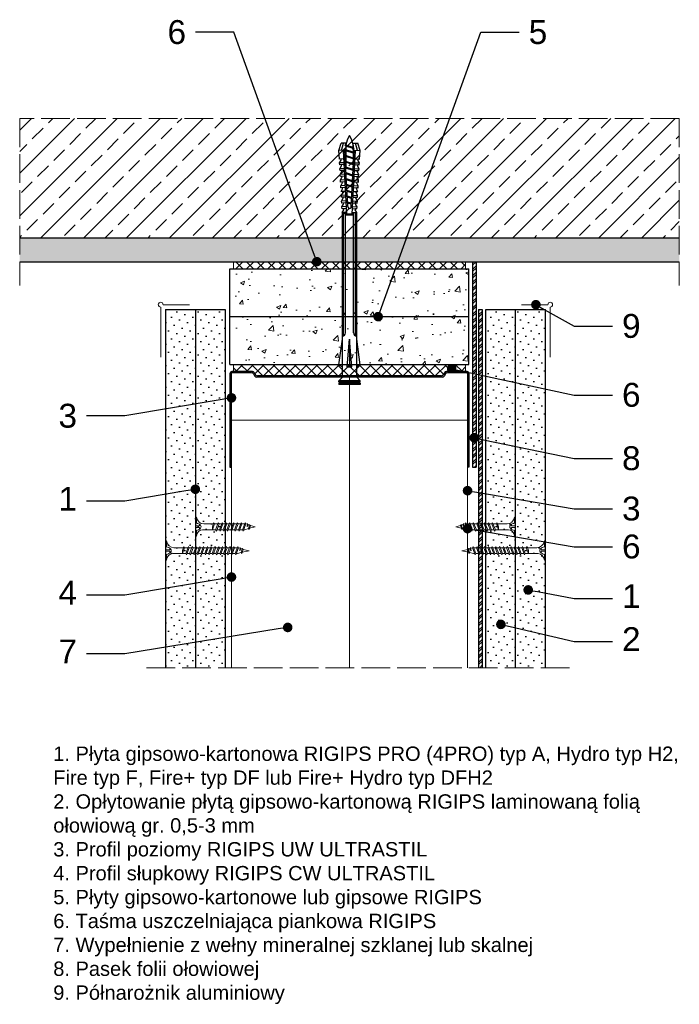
# Model space of a CAD drawing. Header units: millimetres. Extents: x 2791 to 3067, y 695 to 1107.
import ezdxf
from ezdxf import colors
from ezdxf.entities.mleader import LeaderData, LeaderLine
from ezdxf.math import Vec2, Vec3

# ---------------------------------------------------------------- set-up
doc = ezdxf.new("R2010")
doc.units = ezdxf.units.MM
doc.linetypes.add('ACAD_ISO02W100', pattern=[15, 12, -3])
for name, color, linetype, lineweight in [('_ISOVER WELNA', 7, 'BATTING', 9), ('_RIGIPS AKCESORIA', 7, 'Continuous', 18), ('_RIGIPS G-K', 7, 'Continuous', 25), ('_RIGIPS PROFIL', 7, 'Continuous', 18), ('KRESKOWANIE', 7, 'Continuous', 9), ('OPISY', 7, 'Continuous', 9), ('PRZERYWANA', 7, 'ACAD_ISO02W100', 9)]:
    doc.layers.add(name, color=color, linetype=linetype, lineweight=lineweight)
doc.styles.get("Standard").update_dxf_attribs({"font": 'arial.ttf'})
doc.linetypes.add('BATTING', pattern='A,0.00254,-2.54,[134,ltypeshp.shx,S=2.54,R=0,X=-2.54,Y=0],-5.08,[134,ltypeshp.shx,S=2.54,R=180,X=2.54,Y=0],-2.54', length=10.16254)
pattern_1 = [(225, (6.5, -23), (1.122532, -3.367596), [0, -3.175])]
pattern_2 = [(225, (-1.5, -23), (1.122532, -3.367596), [0, -3.175])]

# ---------------------------------------------------------------- blocks, each defined once
blk = doc.blocks.new('UW 100 ULTRASTIL')
h = blk.add_hatch()
h.set_pattern_fill('ANSI31', color=256, scale=0.5, style=0)
h.paths.add_polyline_path([(166.82, 2.35), (89.14, 2.35, 0.286951), (88.24, 1.79), (87.91, 1.11, -0.286951), (87.01, 0.55), (78.78, 0.55, -0.414214), (78.53, 0.8), (78.53, 40), (77.98, 40), (77.98, 0.8, 0.414214), (78.78, 0), (87.35, 0, 0.286951), (88.25, 0.56), (88.58, 1.24, -0.286951), (89.48, 1.8), (166.48, 1.8, -0.286951), (167.38, 1.24), (167.71, 0.56, 0.286951), (168.61, 0), (177.18, 0, 0.414214), (177.98, 0.8), (177.98, 40), (177.43, 40), (177.43, 0.8, -0.414214), (177.18, 0.55), (168.95, 0.55, -0.286951), (168.05, 1.11), (167.72, 1.79, 0.286951)])
for p, q in [((77.98, 0.8), (77.98, 40)), ((77.98, 40), (78.53, 40)), ((78.53, 0.8), (78.53, 40)), ((177.43, 0.8), (177.43, 40)), ((177.98, 40), (177.43, 40)), ((177.98, 0.8), (177.98, 40)), ((78.78, 0.55), (87.01, 0.55)), ((78.78, 0), (87.35, 0)), ((87.91, 1.11), (88.24, 1.79)), ((88.25, 0.56), (88.58, 1.24)), ((89.14, 2.35), (166.82, 2.35)), ((89.48, 1.8), (166.48, 1.8)), ((167.71, 0.56), (167.38, 1.24)), ((168.05, 1.11), (167.72, 1.79)), ((168.61, 0), (177.18, 0)), ((168.95, 0.55), (177.18, 0.55))]:
    blk.add_line(p, q)
for centre, radius, start, end in [((78.78, 0.8), 0.8, 180, 270), ((78.78, 0.8), 0.25, 180, 270), ((87.01, 1.55), 1, 270, 334.0435), ((87.35, 1), 1, 270, 334.0435), ((89.14, 1.35), 1, 90, 154.0435), ((89.48, 0.8), 1, 90, 154.0435), ((166.48, 0.8), 1, 25.9565, 90), ((166.82, 1.35), 1, 25.9565, 90), ((168.61, 1), 1, 205.9565, 270), ((168.95, 1.55), 1, 205.9565, 270), ((177.18, 0.8), 0.8, 270, 0), ((177.18, 0.8), 0.25, 270, 0)]:
    blk.add_arc(centre, radius, start, end)
blk = doc.blocks.new('TN 25')
at = {"layer": '_RIGIPS AKCESORIA'}
for p, q in [((0, -0.84), (0, 7.16)), ((0, 7.16), (0.46, 7.16)), ((0.46, 4.78), (0, 4.78)), ((0.46, 7.16), (0.46, 4.78)), ((1.77, 3.5), (1.77, 4.2)), ((3.02, 4.46), (8.47, 4.46)), ((7.12, 4.46), (7.12, 3.18)), ((8.03, 2.01), (7.12, 4.46)), ((8.47, 4.46), (8.79, 5)), ((9.61, 1.51), (8.47, 4.46)), ((8.79, 5), (9.93, 2.01)), ((9, 4.46), (10.1, 4.46)), ((10.1, 4.46), (10.41, 5)), ((11.23, 1.51), (10.1, 4.46)), ((10.41, 5), (11.56, 2.01)), ((10.62, 4.46), (11.67, 4.46)), ((11.67, 4.46), (11.99, 5)), ((12.81, 1.51), (11.67, 4.46)), ((11.99, 5), (13.14, 2.01)), ((12.2, 4.46), (13.21, 4.46)), ((13.21, 4.46), (13.52, 5)), ((14.34, 1.51), (13.21, 4.46)), ((13.52, 5), (14.67, 2.01)), ((13.73, 4.46), (14.8, 4.46)), ((14.8, 4.46), (15.12, 5)), ((15.94, 1.51), (14.8, 4.46)), ((15.12, 5), (16.26, 2.01)), ((15.33, 4.46), (16.42, 4.46)), ((16.42, 4.46), (16.73, 5)), ((17.55, 1.51), (16.42, 4.46)), ((16.73, 5), (17.88, 2.01)), ((16.94, 4.46), (17.99, 4.46)), ((17.99, 4.46), (18.31, 5)), ((19.13, 1.51), (17.99, 4.46)), ((18.31, 5), (19.45, 2.01)), ((18.52, 4.46), (19.68, 4.46)), ((19.68, 4.46), (20, 5)), ((20.82, 1.51), (19.68, 4.46)), ((20, 5), (21.14, 2.01)), ((20.21, 4.46), (20.7, 4.46)), ((20.7, 4.46), (22.28, 3.98)), ((22.28, 3.98), (22.56, 4.37)), ((22.56, 4.37), (23.03, 2.71)), ((0, 3.5), (1.77, 3.5)), ((0, 2.83), (1.77, 2.83)), ((0.46, 1.64), (0, 1.64)), ((0.46, -0.84), (0.46, 1.64)), ((1.77, 2.83), (1.77, 2.18)), ((7.49, 2.01), (3.55, 2.01)), ((7.12, 3.18), (7.65, 1.53)), ((7.65, 1.53), (8.03, 2.01)), ((9.41, 2.01), (8.03, 2.01)), ((9.93, 2.01), (9.61, 1.51)), ((11.04, 2.01), (9.93, 2.01)), ((11.56, 2.01), (11.23, 1.51)), ((12.61, 2.01), (11.56, 2.01)), ((13.14, 2.01), (12.81, 1.51)), ((14.15, 2.01), (13.14, 2.01)), ((14.67, 2.01), (14.34, 1.51)), ((15.74, 2.01), (14.67, 2.01)), ((16.26, 2.01), (15.94, 1.51)), ((17.36, 2.01), (16.26, 2.01)), ((17.88, 2.01), (17.55, 1.51)), ((18.93, 2.01), (17.88, 2.01)), ((19.45, 2.01), (19.13, 1.51)), ((19.45, 2.01), (20.62, 2.01)), ((21.14, 2.01), (20.82, 1.51)), ((21.14, 2.01), (21.81, 2.12)), ((21.85, 1.83), (21.67, 3.28)), ((21.67, 3.28), (22.14, 2.4)), ((22.14, 2.4), (21.85, 1.83)), ((22.7, 2.36), (22.14, 2.4)), ((22.7, 2.36), (22.28, 3.98)), ((23.03, 2.71), (22.7, 2.36)), ((22.71, 3.85), (25, 3.24)), ((25, 3.24), (23.03, 2.71)), ((0, -0.84), (0.46, -0.84))]:
    blk.add_line(p, q, dxfattribs=at)
for centre, major_axis, ratio, start_param, end_param in [((3.09, 7.67), (0.17, 3.2), 0.826134, 1.773653, 3.180586), ((-0.04, 0.9), (0, 3.93), 0.848176, -0.720942, -0.151112), ((3.37, -1.57), (0.28, 3.57), 0.832181, 0.035984, 1.430787), ((-2.73, 15.91), (0, 14.76), 0.848176, 3.399396, 3.475072), ((0.59, 4.62), (0, 2.81), 0.848176, 3.475072, 3.862535), ((1.66, 3.18), (0, 0.895), 0.848176, -1.552777, -0.720942), ((1.66, 3.18), (0, 0.895), 0.848176, 3.862535, 4.730408)]:
    blk.add_ellipse(centre, major_axis=major_axis, ratio=ratio, start_param=start_param, end_param=end_param, dxfattribs=at)
blk = doc.blocks.new('TN 35')
at = {"layer": '_RIGIPS AKCESORIA'}
for p, q in [((0, -0.84), (0, 7.16)), ((0, 7.16), (0.46, 7.16)), ((0.46, 4.78), (0, 4.78)), ((0.46, 7.16), (0.46, 4.78)), ((1.77, 3.5), (1.77, 4.2)), ((3.02, 4.46), (8.47, 4.46)), ((7.12, 4.46), (7.12, 3.18)), ((8.03, 2.01), (7.12, 4.46)), ((8.47, 4.46), (8.79, 5)), ((9.61, 1.51), (8.47, 4.46)), ((8.79, 5), (9.93, 2.01)), ((9, 4.46), (10.1, 4.46)), ((10.1, 4.46), (10.41, 5)), ((11.23, 1.51), (10.1, 4.46)), ((10.41, 5), (11.56, 2.01)), ((10.62, 4.46), (11.67, 4.46)), ((11.67, 4.46), (11.99, 5)), ((12.81, 1.51), (11.67, 4.46)), ((11.99, 5), (13.14, 2.01)), ((12.2, 4.46), (13.21, 4.46)), ((13.21, 4.46), (13.52, 5)), ((14.34, 1.51), (13.21, 4.46)), ((13.52, 5), (14.67, 2.01)), ((13.73, 4.46), (14.8, 4.46)), ((14.8, 4.46), (15.12, 5)), ((15.94, 1.51), (14.8, 4.46)), ((15.12, 5), (16.26, 2.01)), ((15.33, 4.46), (16.42, 4.46)), ((16.42, 4.46), (16.73, 5)), ((17.55, 1.51), (16.42, 4.46)), ((16.73, 5), (17.88, 2.01)), ((16.94, 4.46), (17.99, 4.46)), ((17.99, 4.46), (18.31, 5)), ((19.13, 1.51), (17.99, 4.46)), ((18.31, 5), (19.45, 2.01)), ((18.52, 4.46), (19.57, 4.46)), ((19.57, 4.46), (19.88, 5)), ((20.7, 1.51), (19.57, 4.46)), ((19.88, 5), (21.03, 2.01)), ((20.09, 4.46), (21.14, 4.46)), ((21.14, 4.46), (21.46, 5)), ((22.28, 1.51), (21.14, 4.46)), ((21.46, 5), (22.6, 2.01)), ((21.67, 4.46), (22.72, 4.46)), ((22.72, 4.46), (23.03, 5)), ((23.85, 1.51), (22.72, 4.46)), ((23.03, 5), (24.18, 2.01)), ((23.24, 4.46), (24.29, 4.46)), ((24.29, 4.46), (24.61, 5)), ((25.43, 1.51), (24.29, 4.46)), ((24.61, 5), (25.75, 2.01)), ((24.81, 4.46), (25.87, 4.46)), ((25.87, 4.46), (26.18, 5)), ((27, 1.51), (25.87, 4.46)), ((26.18, 5), (27.33, 2.01)), ((26.39, 4.46), (27.44, 4.46)), ((27.44, 4.46), (27.76, 5)), ((28.58, 1.51), (27.44, 4.46)), ((27.76, 5), (28.9, 2.01)), ((27.96, 4.46), (29.13, 4.46)), ((29.13, 4.46), (29.45, 5)), ((30.27, 1.51), (29.13, 4.46)), ((29.45, 5), (30.59, 2.01)), ((29.65, 4.46), (30.15, 4.46)), ((30.15, 4.46), (31.73, 3.98)), ((31.73, 3.98), (32.01, 4.37)), ((32.01, 4.37), (32.48, 2.71)), ((0, 3.5), (1.77, 3.5)), ((0, 2.83), (1.77, 2.83)), ((0.46, 1.64), (0, 1.64)), ((0.46, -0.84), (0.46, 1.64)), ((1.77, 2.83), (1.77, 2.18)), ((7.49, 2.01), (3.55, 2.01)), ((7.12, 3.18), (7.65, 1.53)), ((7.65, 1.53), (8.03, 2.01)), ((9.41, 2.01), (8.03, 2.01)), ((9.93, 2.01), (9.61, 1.51)), ((11.04, 2.01), (9.93, 2.01)), ((11.56, 2.01), (11.23, 1.51)), ((12.61, 2.01), (11.56, 2.01)), ((13.14, 2.01), (12.81, 1.51)), ((14.15, 2.01), (13.14, 2.01)), ((14.67, 2.01), (14.34, 1.51)), ((15.74, 2.01), (14.67, 2.01)), ((16.26, 2.01), (15.94, 1.51)), ((17.36, 2.01), (16.26, 2.01)), ((17.88, 2.01), (17.55, 1.51)), ((18.93, 2.01), (17.84, 2.01)), ((19.45, 2.01), (19.13, 1.51)), ((20.51, 2.01), (19.41, 2.01)), ((21.03, 2.01), (20.7, 1.51)), ((22.08, 2.01), (20.99, 2.01)), ((22.6, 2.01), (22.28, 1.51)), ((23.66, 2.01), (22.56, 2.01)), ((24.18, 2.01), (23.85, 1.51)), ((25.23, 2.01), (24.14, 2.01)), ((25.75, 2.01), (25.43, 1.51)), ((26.81, 2.01), (25.71, 2.01)), ((27.33, 2.01), (27, 1.51)), ((28.38, 2.01), (27.33, 2.01)), ((28.9, 2.01), (28.58, 1.51)), ((28.9, 2.01), (30.07, 2.01)), ((30.59, 2.01), (30.27, 1.51)), ((30.59, 2.01), (31.26, 2.12)), ((31.3, 1.83), (31.12, 3.28)), ((31.12, 3.28), (31.59, 2.4)), ((31.59, 2.4), (31.3, 1.83)), ((32.15, 2.36), (31.59, 2.4)), ((32.15, 2.36), (31.73, 3.98)), ((32.48, 2.71), (32.15, 2.36)), ((32.16, 3.85), (35, 3.24)), ((35, 3.24), (32.48, 2.71)), ((0, -0.84), (0.46, -0.84))]:
    blk.add_line(p, q, dxfattribs=at)
for centre, major_axis, ratio, start_param, end_param in [((3.09, 7.67), (0.17, 3.2), 0.826134, 1.773653, 3.180586), ((-0.04, 0.9), (0, 3.93), 0.848176, -0.720942, -0.151112), ((3.37, -1.57), (0.28, 3.57), 0.832181, 0.035984, 1.430787), ((-2.73, 15.91), (0, 14.76), 0.848176, 3.399396, 3.475072), ((0.59, 4.62), (0, 2.81), 0.848176, 3.475072, 3.862535), ((1.66, 3.18), (0, 0.895), 0.848176, -1.552777, -0.720942), ((1.66, 3.18), (0, 0.895), 0.848176, 3.862535, 4.730408)]:
    blk.add_ellipse(centre, major_axis=major_axis, ratio=ratio, start_param=start_param, end_param=end_param, dxfattribs=at)
blk = doc.blocks.new('kolek rozprezny komplet 100')
for p, q in [((350.66, 165.93), (350.76, 167.83)), ((353.15, 165.8), (350.66, 165.93)), ((353.75, 167.67), (350.71, 166.88)), ((353.81, 168.77), (350.76, 167.83)), ((351.53, 165.88), (352.53, 165.88)), ((352.53, 165.88), (351.53, 162.88)), ((352.53, 165.88), (351.93, 162.88)), ((352.93, 165.88), (351.93, 162.88)), ((352.53, 165.88), (352.9, 166.38)), ((352.93, 165.88), (352.9, 166.38)), ((352.93, 165.88), (354.53, 165.88)), ((354.53, 165.88), (353.53, 162.88)), ((353.68, 166.27), (353.81, 168.77)), ((377.24, 165.04), (353.68, 166.27)), ((380.47, 165.47), (353.71, 166.87)), ((357.41, 168.58), (353.81, 168.77)), ((354.53, 165.88), (353.93, 162.88)), ((354.93, 165.88), (353.93, 162.88)), ((354.53, 165.88), (354.78, 166.21)), ((354.93, 165.88), (354.91, 166.21)), ((354.93, 165.88), (356.93, 165.88)), ((356.93, 165.88), (355.93, 162.88)), ((356.93, 165.88), (356.33, 162.88)), ((357.33, 165.88), (356.33, 162.88)), ((356.93, 165.88), (357.09, 166.09)), ((357.31, 166.68), (357.41, 168.58)), ((357.33, 165.88), (357.32, 166.08)), ((357.33, 165.88), (359.33, 165.88)), ((357.67, 166.06), (357.71, 166.66)), ((359, 168.5), (357.82, 167.89)), ((359.33, 165.88), (358.33, 162.88)), ((358.47, 166.02), (358.5, 166.62)), ((359.33, 165.88), (358.73, 162.88)), ((359.73, 165.88), (358.73, 162.88)), ((358.9, 166.6), (359, 168.5)), ((359.8, 168.45), (359, 168.5)), ((359.33, 165.88), (359.4, 165.97)), ((359.7, 166.56), (359.8, 168.45)), ((359.73, 165.88), (359.73, 165.95)), ((359.73, 165.88), (361.24, 165.88)), ((360.07, 165.94), (360.1, 166.54)), ((361.4, 168.37), (360.22, 167.77)), ((361.72, 165.85), (360.73, 162.88)), ((360.87, 165.89), (360.9, 166.49)), ((361.73, 165.85), (361.13, 162.88)), ((362.12, 165.83), (361.13, 162.88)), ((361.3, 166.47), (361.4, 168.37)), ((362.2, 168.33), (361.4, 168.37)), ((362.1, 166.43), (362.2, 168.33)), ((362.47, 165.81), (362.5, 166.41)), ((363.8, 168.24), (362.61, 167.64)), ((364.08, 165.73), (363.17, 162.98)), ((363.27, 165.77), (363.3, 166.37)), ((364.1, 165.73), (363.56, 163)), ((364.48, 165.71), (363.57, 163)), ((363.7, 166.35), (363.8, 168.24)), ((364.6, 168.2), (363.8, 168.24)), ((364.5, 166.31), (364.6, 168.2)), ((364.86, 165.69), (364.9, 166.28)), ((366.19, 168.12), (365.01, 167.52)), ((366.44, 165.6), (365.61, 163.1)), ((365.66, 165.64), (365.69, 166.24)), ((366.48, 165.6), (365.98, 163.12)), ((366.84, 165.58), (366.02, 163.13)), ((366.09, 166.22), (366.19, 168.12)), ((366.99, 168.08), (366.19, 168.12)), ((366.89, 166.18), (366.99, 168.08)), ((367.26, 165.56), (367.29, 166.16)), ((368.59, 167.99), (367.41, 167.39)), ((368.8, 165.48), (368.05, 163.23)), ((368.06, 165.52), (368.09, 166.12)), ((368.85, 165.48), (368.41, 163.25)), ((369.19, 165.46), (368.46, 163.25)), ((368.49, 166.1), (368.59, 167.99)), ((369.39, 167.95), (368.59, 167.99)), ((369.29, 166.05), (369.39, 167.95)), ((369.66, 165.43), (369.69, 166.03)), ((370.99, 167.87), (369.8, 167.26)), ((370.46, 165.39), (370.49, 165.99)), ((371.16, 165.36), (370.49, 163.36)), ((371.23, 165.35), (370.83, 163.38)), ((370.89, 165.97), (370.99, 167.87)), ((371.55, 165.33), (370.9, 163.38)), ((372.59, 167.78), (371.4, 167.18)), ((372.05, 165.31), (372.09, 165.91)), ((372.49, 165.89), (372.59, 167.78)), ((373.38, 167.74), (372.59, 167.78)), ((372.85, 165.27), (372.89, 165.87)), ((373.52, 165.23), (372.94, 163.49)), ((373.6, 165.23), (373.26, 163.51)), ((373.28, 165.84), (373.38, 167.74)), ((373.91, 165.21), (373.34, 163.51)), ((374.98, 167.66), (373.8, 167.06)), ((374.45, 165.18), (374.48, 165.78)), ((374.88, 165.76), (374.98, 167.66)), ((375.78, 167.62), (374.98, 167.66)), ((375.25, 165.14), (375.28, 165.74)), ((375.88, 165.11), (375.38, 163.62)), ((375.68, 165.72), (375.78, 167.62)), ((375.98, 165.1), (375.68, 163.63)), ((376.27, 165.09), (375.79, 163.64)), ((377.38, 167.53), (376.2, 166.93)), ((377.28, 165.64), (377.38, 167.53)), ((378.18, 167.49), (377.38, 167.53)), ((378.08, 165.59), (378.18, 167.49)), ((379.78, 167.41), (378.59, 166.8)), ((379.68, 165.51), (379.78, 167.41)), ((430.17, 166.07), (379.71, 166.07)), ((431.37, 166.87), (379.75, 166.87)), ((448.67, 167.37), (379.77, 167.37)), ((380.47, 166.07), (380.47, 162.67)), ((380.67, 166.07), (380.67, 162.67)), ((380.87, 166.07), (380.87, 162.67)), ((443.47, 168.87), (432.8, 167.37)), ((444.34, 165.28), (432.8, 164.37)), ((443.47, 167.37), (443.47, 168.87)), ((443.47, 168.87), (444.34, 167.37)), ((444.34, 165.28), (443.47, 164.37)), ((444.34, 163.45), (444.34, 165.28)), ((450.17, 168.87), (448.67, 167.37)), ((448.67, 167.37), (448.67, 161.37)), ((450.17, 168.87), (450.17, 159.87)), ((450.67, 168.87), (450.17, 168.87)), ((450.67, 168.87), (450.67, 159.87)), ((450.67, 168.27), (451.17, 168.87)), ((451.17, 168.87), (451.67, 168.87)), ((451.17, 168.87), (451.17, 159.87)), ((451.67, 168.87), (451.67, 159.87)), ((353.15, 162.94), (350.66, 162.81)), ((350.66, 162.81), (350.76, 160.91)), ((353.75, 161.07), (350.71, 161.86)), ((353.81, 159.97), (350.76, 160.91)), ((351.53, 162.88), (351.57, 162.38)), ((351.57, 162.38), (351.93, 162.88)), ((351.93, 162.88), (353.53, 162.88)), ((353.53, 162.88), (353.56, 162.47)), ((353.64, 162.48), (353.93, 162.88)), ((377.24, 163.7), (353.68, 162.46)), ((353.68, 162.46), (353.81, 159.97)), ((380.47, 163.27), (353.71, 161.87)), ((353.93, 162.88), (355.93, 162.88)), ((355.93, 162.88), (355.95, 162.6)), ((356.14, 162.61), (356.33, 162.88)), ((356.33, 162.88), (358.33, 162.88)), ((357.31, 162.05), (357.41, 160.16)), ((357.67, 162.67), (357.71, 162.07)), ((359, 160.24), (357.82, 160.84)), ((358.33, 162.88), (358.34, 162.72)), ((358.47, 162.72), (358.5, 162.12)), ((358.63, 162.74), (358.73, 162.88)), ((358.73, 162.88), (360.73, 162.88)), ((358.9, 162.14), (359, 160.24)), ((359.7, 162.18), (359.8, 160.28)), ((360.07, 162.8), (360.1, 162.2)), ((361.4, 160.37), (360.22, 160.97)), ((360.73, 162.88), (360.73, 162.85)), ((360.87, 162.84), (360.9, 162.24)), ((361.13, 162.88), (361.24, 162.88)), ((361.13, 162.87), (361.13, 162.88)), ((361.3, 162.26), (361.4, 160.37)), ((362.1, 162.3), (362.2, 160.41)), ((362.47, 162.93), (362.5, 162.33)), ((363.8, 160.49), (362.61, 161.09)), ((363.27, 162.97), (363.3, 162.37)), ((363.7, 162.39), (363.8, 160.49)), ((364.5, 162.43), (364.6, 160.53)), ((364.86, 163.05), (364.9, 162.45)), ((366.19, 160.62), (365.01, 161.22)), ((365.66, 163.09), (365.69, 162.49)), ((366.09, 162.51), (366.19, 160.62)), ((366.89, 162.56), (366.99, 160.66)), ((367.26, 163.18), (367.29, 162.58)), ((368.59, 160.74), (367.41, 161.35)), ((368.06, 163.22), (368.09, 162.62)), ((368.49, 162.64), (368.59, 160.74)), ((369.39, 160.78), (368.59, 160.74)), ((369.29, 162.68), (369.39, 160.78)), ((369.66, 163.3), (369.69, 162.7)), ((370.99, 160.87), (369.8, 161.47)), ((370.46, 163.34), (370.49, 162.74)), ((370.89, 162.77), (370.99, 160.87)), ((372.59, 160.95), (371.4, 161.55)), ((372.05, 163.43), (372.09, 162.83)), ((372.49, 162.85), (372.59, 160.95)), ((373.38, 160.99), (372.59, 160.95)), ((372.85, 163.47), (372.89, 162.87)), ((373.28, 162.89), (373.38, 160.99)), ((374.98, 161.08), (373.8, 161.68)), ((374.45, 163.55), (374.48, 162.95)), ((374.88, 162.97), (374.98, 161.08)), ((375.78, 161.12), (374.98, 161.08)), ((375.25, 163.59), (375.28, 163)), ((375.68, 163.02), (375.78, 161.12)), ((377.38, 161.2), (376.2, 161.81)), ((377.28, 163.1), (377.38, 161.2)), ((378.18, 161.24), (377.38, 161.2)), ((378.08, 164.5), (377.86, 163.87)), ((378.08, 163.14), (378.18, 161.24)), ((379.78, 161.33), (378.59, 161.93)), ((379.68, 163.23), (379.78, 161.33)), ((430.17, 162.67), (379.71, 162.67)), ((431.37, 161.87), (379.75, 161.87)), ((448.67, 161.37), (379.77, 161.37)), ((432.8, 164.37), (443.47, 164.37)), ((444.34, 163.45), (432.8, 164.37)), ((443.47, 159.87), (432.8, 161.37)), ((444.34, 163.45), (443.47, 164.37)), ((443.47, 161.37), (443.47, 159.87)), ((443.47, 159.87), (444.34, 161.37)), ((450.17, 159.87), (448.67, 161.37)), ((357.41, 160.16), (353.81, 159.97)), ((359.8, 160.28), (359, 160.24)), ((362.2, 160.41), (361.4, 160.37)), ((364.6, 160.53), (363.8, 160.49)), ((366.99, 160.66), (366.19, 160.62)), ((450.67, 159.87), (450.17, 159.87)), ((450.67, 160.47), (451.17, 159.87)), ((451.17, 159.87), (451.67, 159.87))]:
    blk.add_line(p, q)
for centre, radius, start, end in [((353.27, 155.16), 10.85, 99.2038, 121.9083), ((353.65, 165.77), 0.5, 87, 177), ((357.68, 168.16), 0.3, 177, 297), ((360.08, 168.03), 0.3, 177, 297), ((362.48, 167.91), 0.3, 177, 297), ((364.87, 167.78), 0.3, 177, 297), ((367.27, 167.66), 0.3, 177, 297), ((369.67, 167.53), 0.3, 177, 297), ((371.27, 167.45), 0.3, 177, 297), ((373.66, 167.32), 0.3, 177, 297), ((376.06, 167.2), 0.3, 177, 297), ((377.41, 164.38), 0.682, 255.8604, 104.1386), ((378.46, 167.07), 0.3, 177, 297), ((422.67, 165.87), 1, 90, 168.463), ((430.17, 167.37), 1.3, 270, 0), ((353.27, 173.59), 10.85, 238.0917, 260.7962), ((353.65, 162.96), 0.5, 183, 273), ((357.68, 160.58), 0.3, 63, 183), ((360.08, 160.7), 0.3, 63, 183), ((362.48, 160.83), 0.3, 63, 183), ((364.87, 160.95), 0.3, 63, 183), ((367.27, 161.08), 0.3, 63, 183), ((369.67, 161.2), 0.3, 63, 183), ((371.27, 161.29), 0.3, 63, 183), ((373.66, 161.41), 0.3, 63, 183), ((376.06, 161.54), 0.3, 63, 183), ((378.46, 161.66), 0.3, 63, 183), ((422.67, 162.87), 1, 191.537, 270), ((430.17, 161.37), 1.3, 0, 90)]:
    blk.add_arc(centre, radius, start, end)
blk = doc.blocks.new('polnaroznik')
at = {"layer": '_RIGIPS AKCESORIA'}
for p, q in [((429.5, 44.15), (429.5, 55.15)), ((430.5, 56.15), (451.5, 56.15))]:
    blk.add_line(p, q, dxfattribs=at)
blk.add_arc((429.5, 56.15), 1, 0, 270, dxfattribs=at)
blk = doc.blocks.new('_Dot')
at = {"color": 0, "linetype": 'ByBlock', "lineweight": -2}
blk.add_line((-0.5, 0), (-1, 0), dxfattribs=at)
at = {"color": 0, "linetype": 'ByBlock', "const_width": 0.5}
blk.add_lwpolyline([(-0.25, 0, 1), (0.25, 0, 1)], format="xyb", close=True, dxfattribs=at)

msp = doc.modelspace()

# ---------------------------------------------------------------- hatches: boundary and pattern name
at = {"layer": '_RIGIPS G-K'}
h = msp.add_hatch(dxfattribs=at)
h.set_pattern_fill('DOTS', color=256, scale=2, angle=225, style=0)
h.set_pattern_definition(pattern_2)
h.paths.add_polyline_path([(2851.77, 836.07), (2864.27, 836.07), (2864.27, 986.07), (2851.77, 986.07)])
h = msp.add_hatch(dxfattribs=at)
h.set_pattern_fill('DOTS', color=256, scale=2, angle=225, style=0)
h.set_pattern_definition(pattern_2)
h.paths.add_polyline_path([(2864.27, 836.07), (2876.77, 836.07), (2876.77, 986.07), (2864.27, 986.07)])
h = msp.add_hatch(dxfattribs=at)
h.set_pattern_fill('DOTS', color=256, scale=2, angle=225, style=0)
h.set_pattern_definition(pattern_1)
h.paths.add_polyline_path([(2985.77, 836.07), (2998.27, 836.07), (2998.27, 986.07), (2985.77, 986.07)])
h = msp.add_hatch(dxfattribs=at)
h.set_pattern_fill('DOTS', color=256, scale=2, angle=225, style=0)
h.set_pattern_definition(pattern_1)
h.paths.add_polyline_path([(2998.27, 836.07), (3010.77, 836.07), (3010.77, 986.07), (2998.27, 986.07)])
at = {"layer": 'KRESKOWANIE'}
h = msp.add_hatch(dxfattribs=at)
h.set_pattern_fill('ANSI33', color=256, scale=2, angle=180, style=0)
h.set_pattern_definition([(225, (652, 4e-12), (8.980256, -8.980256), []), (225, (643.02, 4e-12), (8.980256, -8.980256), [6.35, -3.175])])
h.paths.add_polyline_path([(3066.77, 1066.07), (2790.77, 1066.07), (2790.77, 1016.07), (3066.77, 1016.07)])
h = msp.add_hatch(dxfattribs=at)
h.set_pattern_fill('AR-SAND', color=256, scale=0.1, style=0)
h.set_pattern_definition([(37.5, (326, -308.061), (-0.160003, 4.8941324), [0, -3.8608, 0, -4.318, 0, -4.1275]), (7.5, (326, -308.061), (4.495233, 7.168251), [0, -2.0828, 0, -3.4798, 0, -1.3335]), (327.5, (322.876, -308.061), (7.909924, 0.014372), [0, -1.27, 0, -4.572, 0, -5.969]), (317.5, (322.876, -308.061), (7.635565, 2.229293), [0, -0.635, 0, -2.9972, 0, -3.429])])
h.paths.add_polyline_path([(3066.77, 1016.07), (2790.77, 1016.07), (2790.77, 1006.07), (3066.77, 1006.07)])
h = msp.add_hatch(dxfattribs=at)
h.set_pattern_fill('ANSI37', color=256, angle=270, style=0)
h.set_pattern_definition([(315, (0, -311.061), (2.245064, 2.245064), []), (45, (0, -311.061), (-2.245064, 2.245064), [])])
h.paths.add_polyline_path([(2977.37, 1006.07), (2880.17, 1006.07), (2880.17, 1003.07), (2977.37, 1003.07)])
h = msp.add_hatch(dxfattribs=at)
h.set_pattern_fill('ANSI32', color=256, scale=0.2, style=0)
h.paths.add_polyline_path([(2981.77, 1006.07), (2980.27, 1006.07), (2980.27, 920.07), (2981.77, 920.07)])
h = msp.add_hatch(dxfattribs=at)
h.set_pattern_fill('AR-CONC', color=256, scale=0.1, style=0)
h.paths.add_polyline_path([(2978.77, 1003.07), (2878.77, 1003.07), (2878.77, 983.07), (2978.77, 983.07)])
h = msp.add_hatch(dxfattribs=at)
h.set_pattern_fill('ANSI32', color=256, scale=0.2, style=0)
h.paths.add_polyline_path([(2984.27, 986.07), (2982.77, 986.07), (2982.77, 836.07), (2984.27, 836.07)])
h = msp.add_hatch(dxfattribs=at)
h.set_pattern_fill('AR-CONC', color=256, scale=0.1, style=0)
h.paths.add_polyline_path([(2978.77, 983.07), (2878.77, 983.07), (2878.77, 963.07), (2978.77, 963.07)])
h = msp.add_hatch(dxfattribs=at)
h.set_pattern_fill('ANSI37', color=256, angle=270, style=0)
h.set_pattern_definition([(315, (4879.5498, 2397.1966), (2.245064, 2.245064), []), (45, (4879.5498, 2397.1966), (-2.245064, 2.245064), [])])
h.paths.add_polyline_path([(2889.05, 959.51), (2889.38, 958.83, 0.286951), (2890.28, 958.27), (2967.27, 958.27, 0.286951), (2968.17, 958.83), (2968.5, 959.51, -0.286951), (2969.4, 960.07), (2977.37, 960.07), (2977.37, 963.07), (2880.17, 963.07), (2880.17, 960.07), (2888.15, 960.07, -0.286951)])

# ---------------------------------------------------------------- linework, layer by layer
for p, q in [((2790.77, 1016.07), (3066.77, 1016.07)), ((2790.77, 1006.07), (3066.77, 1006.07))]:
    msp.add_line(p, q)
at = {"layer": '_ISOVER WELNA', "ltscale": 4.8}
msp.add_line((2928.77, 836.07), (2928.77, 957.72), dxfattribs=at)
at = {"layer": '_RIGIPS G-K'}
for p, q in [((2980.27, 1006.07), (2980.27, 920.07)), ((2980.27, 1006.07), (2981.77, 1006.07)), ((2981.77, 1006.07), (2981.77, 920.07)), ((2878.77, 963.07), (2878.77, 1003.07)), ((2878.77, 1003.07), (2978.77, 1003.07)), ((2978.77, 963.07), (2978.77, 1003.07)), ((2851.77, 986.07), (2851.77, 836.07)), ((2851.77, 986.07), (2876.77, 986.07)), ((2864.27, 986.07), (2864.27, 836.07)), ((2876.77, 986.07), (2876.77, 836.07)), ((2982.77, 986.07), (2982.77, 836.07)), ((2982.77, 986.07), (2984.27, 986.07)), ((2984.27, 986.07), (2984.27, 836.07)), ((2985.77, 836.07), (2985.77, 986.07)), ((2985.77, 986.07), (3010.77, 986.07)), ((2998.27, 836.07), (2998.27, 986.07)), ((3010.77, 836.07), (3010.77, 986.07)), ((2878.77, 983.07), (2978.77, 983.07)), ((2878.77, 963.07), (2978.77, 963.07)), ((2980.27, 920.07), (2981.77, 920.07))]:
    msp.add_line(p, q, dxfattribs=at)
at = {"layer": '_RIGIPS PROFIL', "lineweight": 9}
for p, q in [((2879.37, 939.67), (2978.17, 939.67)), ((2879.37, 836.07), (2879.37, 939.67)), ((2978.17, 836.07), (2978.17, 939.67))]:
    msp.add_line(p, q, dxfattribs=at)
at = {"layer": 'KRESKOWANIE'}
for p, q in [((2880.17, 1003.07), (2880.17, 1006.07)), ((2977.37, 1003.07), (2977.37, 1006.07)), ((2880.17, 960.07), (2880.17, 963.07)), ((2977.37, 960.07), (2977.37, 963.07))]:
    msp.add_line(p, q, dxfattribs=at)
at = {"layer": 'PRZERYWANA'}
for p, q in [((3066.77, 1066.07), (2790.77, 1066.07)), ((2790.77, 1066.07), (2790.77, 996.07)), ((3066.77, 1066.07), (3066.77, 996.07)), ((3020.77, 836.07), (2841.77, 836.07))]:
    msp.add_line(p, q, dxfattribs=at)

# ---------------------------------------------------------------- block references
for name, p, rotation in [('kolek rozprezny komplet 100', (2764.41, 1406.39), 270), ('UW 100 ULTRASTIL', (3056.75, 960.07), 180)]:
    msp.add_blockref(name, p, dxfattribs=dict(rotation=rotation))
at = {"layer": '_RIGIPS AKCESORIA', "xscale": -1}
for name, p, rotation in [('polnaroznik', (2905.93, 1417.57), 90), ('TN 25', (2864.27, 898.31), 180), ('TN 35', (2851.77, 888.31), 180)]:
    msp.add_blockref(name, p, dxfattribs=dict(at, rotation=rotation))
at = {"layer": '_RIGIPS AKCESORIA'}
for name, p, rotation in [('polnaroznik', (2956.62, 1417.57), 270), ('TN 25', (2998.27, 898.31), 180), ('TN 35', (3010.77, 888.31), 180)]:
    msp.add_blockref(name, p, dxfattribs=dict(at, rotation=rotation))

# ---------------------------------------------------------------- texts
at = {"insert": (2804.82, 803.09), "char_height": 6, "width": 263.352, "attachment_point": 1}
msp.add_mtext('1. Płyta gipsowo-kartonowa RIGIPS PRO (4PRO) typ A, Hydro typ H2, Fire typ F, Fire+ typ DF lub Fire+ Hydro typ DFH2\\P2. Opłytowanie płytą gipsowo-kartonową RIGIPS laminowaną folią\\Połowiową gr. 0,5-3 mm\\P3. Profil poziomy RIGIPS UW ULTRASTIL\\P4. Profil słupkowy RIGIPS CW ULTRASTIL\\P5. Płyty gipsowo-kartonowe lub gipsowe RIGIPS\\P6. Taśma uszczelniająca piankowa RIGIPS\\P7. Wypełnienie z wełny mineralnej szklanej lub skalnej\\P8. Pasek folii ołowiowej\\P9. Półnarożnik aluminiowy', dxfattribs=at)

# ---------------------------------------------------------------- leaders
at = {"layer": 'OPISY'}
ml = msp.add_multileader_mtext('Standard', dxfattribs=at)
ml.set_content('6', color=256)
ml.set_leader_properties()
ml.set_arrow_properties(name='DOT')
ml.build(insert=Vec2(0, 0))
ctx = ml.context
ctx.base_point, ctx.char_height, ctx.landing_gap_size, ctx.plane_origin = Vec3(2849.79, 1102.11), 10, 4, Vec3(3056.98, 1245.77)
ctx.text_align_type = 2
notes = []
notes.append((ctx, [(0, (1, 1, 0), (2880.39, 1102.11), (-1, 0), 16, [(0, [(2915.08, 1006.07)], 0, [])])]))
ctx.mtext.insert, ctx.mtext.alignment, ctx.mtext.flow_direction = Vec3(2860.39, 1107.2), 3, 5
ml = msp.add_multileader_mtext('Standard', dxfattribs=at)
ml.set_content('5', color=256)
ml.set_leader_properties()
ml.set_arrow_properties(name='DOT')
ml.build(insert=Vec2(0, 0))
ctx = ml.context
ctx.base_point, ctx.char_height, ctx.landing_gap_size, ctx.plane_origin = Vec3(2999.76, 1102.11), 10, 4, Vec3(2807.18, 1245.77)
notes.append((ctx, [(0, (1, 1, 0), (2983.76, 1102.11), (1, 0), 16, [(0, [(2940.77, 983.07)], 0, [])])]))
ctx.mtext.insert, ctx.mtext.flow_direction = Vec3(3003.76, 1107.2), 5
ml = msp.add_multileader_mtext('Standard', dxfattribs=at)
ml.set_content('9', color=256)
ml.set_leader_properties()
ml.set_arrow_properties(name='DOT')
ml.build(insert=Vec2(0, 0))
ctx = ml.context
ctx.base_point, ctx.char_height, ctx.landing_gap_size, ctx.plane_origin = Vec3(3038.81, 979.09), 10, 4, Vec3(2846.22, 1122.75)
notes.append((ctx, [(0, (1, 1, 0), (3022.81, 979.09), (1, 0), 16, [(0, [(3006.77, 988.07)], 0, [])])]))
ctx.mtext.insert, ctx.mtext.flow_direction = Vec3(3042.81, 984.18), 5
ml = msp.add_multileader_mtext('Standard', dxfattribs=at)
ml.set_content('6', color=256)
ml.set_leader_properties()
ml.set_arrow_properties(name='DOT')
ml.build(insert=Vec2(0, 0))
ctx = ml.context
ctx.base_point, ctx.char_height, ctx.landing_gap_size, ctx.plane_origin = Vec3(3038.81, 950.25), 10, 4, Vec3(2846.22, 1093.91)
notes.append((ctx, [(0, (1, 1, 0), (3022.81, 950.25), (1, 0), 16, [(0, [(2971.52, 961.27)], 0, [])])]))
ctx.mtext.insert, ctx.mtext.flow_direction = Vec3(3042.81, 955.34), 5
ml = msp.add_multileader_mtext('Standard', dxfattribs=at)
ml.set_content('3', color=256)
ml.set_leader_properties()
ml.set_arrow_properties(name='DOT')
ml.build(insert=Vec2(0, 0))
ctx = ml.context
ctx.base_point, ctx.char_height, ctx.landing_gap_size, ctx.plane_origin = Vec3(2804.21, 941.49), 10, 4, Vec3(3011.35, 1085.15)
ctx.text_align_type = 2
notes.append((ctx, [(0, (1, 1, 0), (2834.76, 941.49), (-1, 0), 16, [(0, [(2879.39, 949.06)], 0, [])])]))
ctx.mtext.insert, ctx.mtext.alignment, ctx.mtext.flow_direction = Vec3(2814.76, 946.58), 3, 5
ml = msp.add_multileader_mtext('Standard', dxfattribs=at)
ml.set_content('8', color=256)
ml.set_leader_properties()
ml.set_arrow_properties(name='DOT')
ml.build(insert=Vec2(0, 0))
ctx = ml.context
ctx.base_point, ctx.char_height, ctx.landing_gap_size, ctx.plane_origin = Vec3(3038.81, 923.71), 10, 4, Vec3(2846.22, 1067.37)
notes.append((ctx, [(0, (1, 1, 0), (3022.81, 923.71), (1, 0), 16, [(0, [(2980.98, 932.35)], 0, [])])]))
ctx.mtext.insert, ctx.mtext.flow_direction = Vec3(3042.81, 928.79), 5
ml = msp.add_multileader_mtext('Standard', dxfattribs=at)
ml.set_content('1', color=256)
ml.set_leader_properties()
ml.set_arrow_properties(name='DOT')
ml.build(insert=Vec2(0, 0))
ctx = ml.context
ctx.base_point, ctx.char_height, ctx.landing_gap_size, ctx.plane_origin = Vec3(2807.08, 905.8), 10, 4, Vec3(3011.35, 1049.46)
ctx.text_align_type = 2
notes.append((ctx, [(0, (1, 1, 0), (2834.76, 905.8), (-1, 0), 16, [(0, [(2864.27, 910.8)], 0, [])])]))
ctx.mtext.insert, ctx.mtext.alignment, ctx.mtext.flow_direction = Vec3(2814.76, 911.8), 3, 5
ml = msp.add_multileader_mtext('Standard', dxfattribs=at)
ml.set_content('3', color=256)
ml.set_leader_properties()
ml.set_arrow_properties(name='DOT')
ml.build(insert=Vec2(0, 0))
ctx = ml.context
ctx.base_point, ctx.char_height, ctx.landing_gap_size, ctx.plane_origin = Vec3(3038.81, 902.63), 10, 4, Vec3(2846.22, 1046.29)
notes.append((ctx, [(0, (1, 1, 0), (3022.81, 902.63), (1, 0), 16, [(0, [(2978.17, 910.2)], 0, [])])]))
ctx.mtext.insert, ctx.mtext.flow_direction = Vec3(3042.81, 907.72), 5
ml = msp.add_multileader_mtext('Standard', dxfattribs=at)
ml.set_content('6', color=256)
ml.set_leader_properties()
ml.set_arrow_properties(name='DOT')
ml.build(insert=Vec2(0, 0))
ctx = ml.context
ctx.base_point, ctx.char_height, ctx.landing_gap_size, ctx.plane_origin = Vec3(3038.81, 886.75), 10, 4, Vec3(2846.22, 1030.41)
notes.append((ctx, [(0, (1, 1, 0), (3022.81, 886.75), (1, 0), 16, [(0, [(2978.17, 894.32)], 0, [])])]))
ctx.mtext.insert, ctx.mtext.flow_direction = Vec3(3042.81, 891.84), 5
ml = msp.add_multileader_mtext('Standard', dxfattribs=at)
ml.set_content('4', color=256)
ml.set_leader_properties()
ml.set_arrow_properties(name='DOT')
ml.build(insert=Vec2(0, 0))
ctx = ml.context
ctx.base_point, ctx.char_height, ctx.landing_gap_size, ctx.plane_origin = Vec3(2803.84, 866.47), 10, 4, Vec3(3011.35, 1010.13)
ctx.text_align_type = 2
notes.append((ctx, [(0, (1, 1, 0), (2834.76, 866.47), (-1, 0), 16, [(0, [(2879.39, 874.03)], 0, [])])]))
ctx.mtext.insert, ctx.mtext.alignment, ctx.mtext.flow_direction = Vec3(2814.76, 872.47), 3, 5
ml = msp.add_multileader_mtext('Standard', dxfattribs=at)
ml.set_content('1', color=256)
ml.set_leader_properties()
ml.set_arrow_properties(name='DOT')
ml.build(insert=Vec2(0, 0))
ctx = ml.context
ctx.base_point, ctx.char_height, ctx.landing_gap_size, ctx.plane_origin = Vec3(3038.81, 865.06), 10, 4, Vec3(2846.22, 1008.72)
notes.append((ctx, [(0, (1, 1, 0), (3022.81, 865.06), (1, 0), 16, [(0, [(3003.55, 868.66)], 0, [])])]))
ctx.mtext.insert, ctx.mtext.flow_direction = Vec3(3042.81, 871.06), 5
ml = msp.add_multileader_mtext('Standard', dxfattribs=at)
ml.set_content('7', color=256)
ml.set_leader_properties()
ml.set_arrow_properties(name='DOT')
ml.build(insert=Vec2(0, 0))
ctx = ml.context
ctx.base_point, ctx.char_height, ctx.landing_gap_size, ctx.plane_origin = Vec3(2804.29, 841.89), 10, 4, Vec3(3011.35, 985.55)
ctx.text_align_type = 2
notes.append((ctx, [(0, (1, 1, 0), (2834.76, 841.89), (-1, 0), 16, [(0, [(2902.92, 852.95)], 0, [])])]))
ctx.mtext.insert, ctx.mtext.alignment, ctx.mtext.flow_direction = Vec3(2814.76, 847.89), 3, 5
ml = msp.add_multileader_mtext('Standard', dxfattribs=at)
ml.set_content('2', color=256)
ml.set_leader_properties()
ml.set_arrow_properties(name='DOT')
ml.build(insert=Vec2(0, 0))
ctx = ml.context
ctx.base_point, ctx.char_height, ctx.landing_gap_size, ctx.plane_origin = Vec3(3038.81, 847.05), 10, 4, Vec3(2846.22, 990.71)
notes.append((ctx, [(0, (1, 1, 0), (3022.81, 847.05), (1, 0), 16, [(0, [(2992.12, 854.22)], 0, [])])]))
ctx.mtext.insert, ctx.mtext.flow_direction = Vec3(3042.81, 853.05), 5
for ctx, leaders in notes:
    for number, flags, end, landing, length, lines in leaders:
        leader = LeaderData()
        leader.index, (leader.has_last_leader_line, leader.has_dogleg_vector, leader.attachment_direction) = number, flags
        leader.last_leader_point, leader.dogleg_vector, leader.dogleg_length = Vec3(end), Vec3(landing), length
        for number, points, colour, breaks in lines:
            line = LeaderLine()
            line.index, line.vertices, line.color, line.breaks = number, Vec3.list(points), colors.encode_raw_color(colour), breaks
            leader.lines.append(line)
        ctx.leaders.append(leader)

doc.saveas('drawing.dxf')
